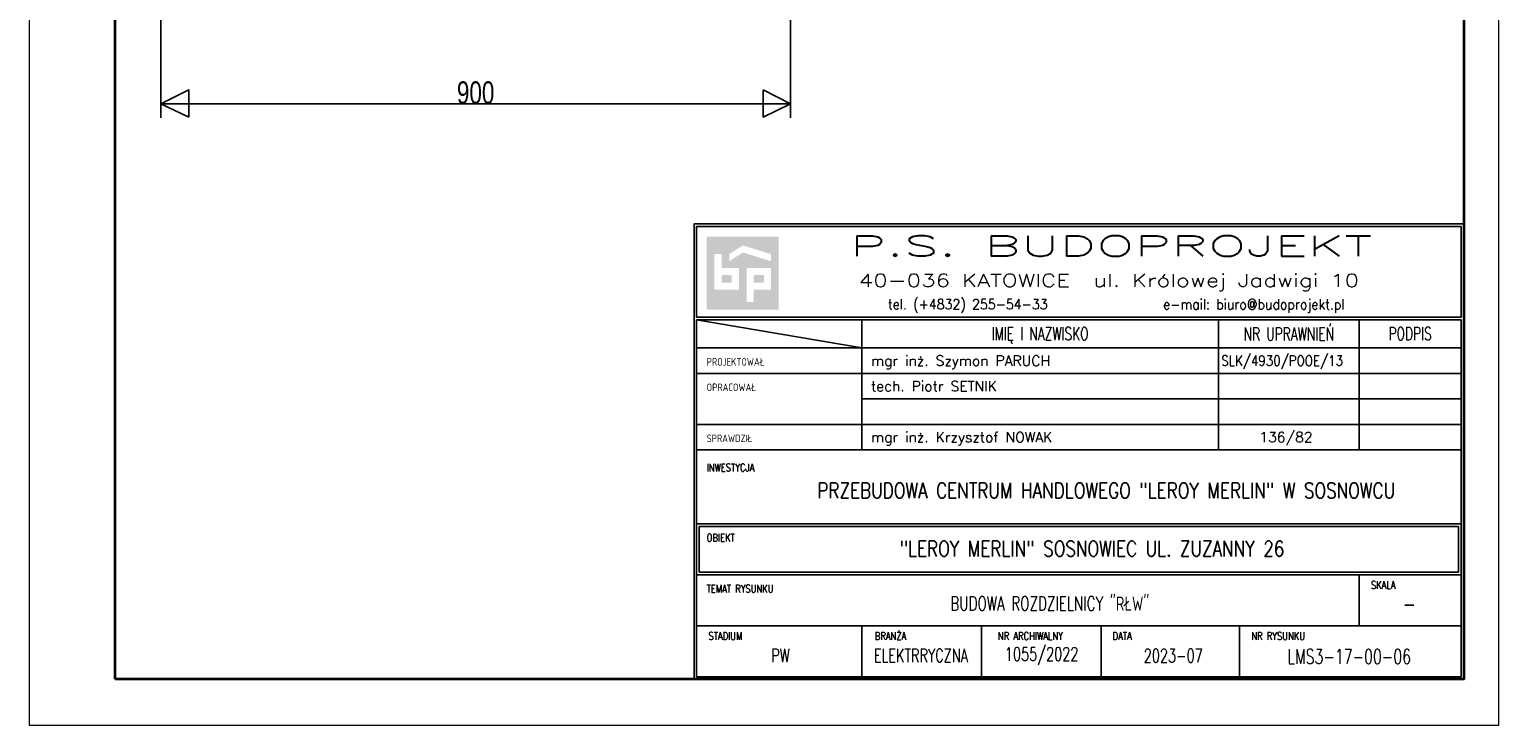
# Model space of a CAD drawing. Header units: millimetres. Extents: x 53896 to 55996, y -16755 to -13785.
# Tile 1 of 24: x 53896 to 55996, y -16755 to -15760. Entities that reach past the tile are written whole.
import ezdxf
from ezdxf.enums import TextEntityAlignment as Align

# ---------------------------------------------------------------- set-up
doc = ezdxf.new("R2010")
doc.units = ezdxf.units.MM
doc.header["$MEASUREMENT"] = 0
doc.layers.add('_aparaty', color=2, linetype='Continuous', lineweight=35)
for name, color, linetype in [('_RAMKA', 2, 'Continuous'), ('_TAB-TEXT', 7, 'Continuous'), ('_TABLICZKA', 7, 'Continuous'), ('LAYER1', 7, 'Continuous'), ('LAYER32', 7, 'Continuous')]:
    doc.layers.add(name, color=color, linetype=linetype)
doc.styles.add('ROMANS', font='romans', dxfattribs={"height": 3})

# ---------------------------------------------------------------- blocks, each defined once
blk = doc.blocks.new('GRP_0003_G')
at = {"layer": 'LAYER1', "color": 7}
for p, q in [((-2688, -2203), (-2688, -2423)), ((-1788, -2203), (-1788, -2423)), ((-2688, -2403), (-1788, -2403))]:
    blk.add_line(p, q, dxfattribs=at)
for points in [[(-2648, -2422), (-2688, -2403), (-2648, -2383)], [(-1827, -2383), (-1788, -2403), (-1827, -2422)]]:
    blk.add_lwpolyline(points, close=True, dxfattribs=at)

msp = doc.modelspace()

# ---------------------------------------------------------------- hatches: boundary and pattern name
at = {"layer": '_TABLICZKA'}
h = msp.add_hatch(color=256, dxfattribs=at)
h.paths.add_polyline_path([(54967.2, -16056.1), (54864.5, -16056.1), (54864.5, -16160.3), (54967.2, -16160.3)])
h.paths.add_polyline_path([(54956.3, -16080.9), (54956.3, -16091.1), (54916.2, -16078.7), (54896.5, -16091.1), (54896.5, -16080.9), (54916.2, -16068.5)], flags=16)
h.paths.add_polyline_path([(54956.3, -16100.6), (54956.3, -16131.9), (54931.5, -16131.9), (54931.5, -16149.4), (54921.3, -16149.4), (54921.3, -16100.6)], flags=16)
h.paths.add_polyline_path([(54946.1, -16110.8), (54946.1, -16121.7), (54931.5, -16121.7), (54931.5, -16110.8)], flags=0)
h.paths.add_polyline_path([(54910.4, -16100.6), (54910.4, -16131.9), (54875.4, -16131.9), (54875.4, -16080.9), (54885.6, -16080.9), (54885.6, -16100.6)], flags=16)
h.paths.add_polyline_path([(54900.2, -16110.8), (54900.2, -16121.7), (54885.6, -16121.7), (54885.6, -16110.8)], flags=0)

# ---------------------------------------------------------------- linework, layer by layer
at = {"layer": '_aparaty', "color": 7, "elevation": 0}
msp.add_lwpolyline([(54018.7, -16688.4), (54018.7, -13850.8), (55946.3, -13850.8), (55946.3, -16688.4)], close=True, dxfattribs=at)
at = {"layer": '_RAMKA', "color": 8, "lineweight": 9, "ltscale": 6, "elevation": 0}
msp.add_lwpolyline([(53896.3, -16754.6), (53896.3, -13784.6), (55996.3, -13784.6), (55996.3, -16754.6)], close=True, dxfattribs=at)
at = {"layer": '_TABLICZKA'}
for p, q in [((55085.9, -16174.9, 0), (55085.9, -16360.6, 0)), ((55595.8, -16174.9, 0), (55595.8, -16360.6, 0)), ((55796.9, -16174.9, 0), (55796.9, -16360.6, 0)), ((54849.9, -16214.9, 0), (55942.6, -16214.9, 0)), ((54849.9, -16251.4, 0), (55942.6, -16251.4, 0)), ((55085.9, -16287.8, 0), (55942.6, -16287.8, 0)), ((54849.9, -16324.2, 0), (55942.6, -16324.2, 0)), ((54849.9, -16466.3, 0), (55942.6, -16466.3, 0)), ((54853.5, -16469.9, 0), (54853.5, -16535.5, 0)), ((54853.5, -16469.9, 0), (55939, -16469.9, 0)), ((55939, -16469.9, 0), (55939, -16535.5, 0)), ((54849.9, -16539.1, 0), (55942.6, -16539.1, 0)), ((54853.5, -16535.5, 0), (55939, -16535.5, 0)), ((55796.9, -16539.1, 0), (55796.9, -16612, 0)), ((54849.9, -16612, 0), (55942.6, -16612, 0)), ((55085.9, -16612, 0), (55085.9, -16684.8, 0)), ((55257.1, -16612, 0), (55257.1, -16684.8, 0)), ((55428.3, -16612, 0), (55428.3, -16684.8, 0)), ((55625.7, -16612, 0), (55625.7, -16684.8, 0)), ((55625.7, -16612, 0), (55625.7, -16684.8, 0))]:
    msp.add_line(p, q, dxfattribs=at)
at = {"layer": '_TABLICZKA', "elevation": 0}
for points in [[(54846.3, -16688.4), (54846.3, -16037.9), (55946.3, -16037.9), (55946.3, -16688.4)], [(54849.9, -16171.2), (54849.9, -16041.6), (55942.6, -16041.6), (55942.6, -16171.2)]]:
    msp.add_lwpolyline(points, close=True, dxfattribs=at)
msp.add_lwpolyline([(55085.9, -16214.9), (54849.9, -16174.9), (54849.9, -16360.6), (55942.6, -16360.6), (54849.9, -16360.6), (54849.9, -16684.8), (55942.6, -16684.8), (55942.6, -16360.6), (55942.6, -16174.9), (54849.9, -16174.9), (55942.6, -16174.9)], dxfattribs=at)

# ---------------------------------------------------------------- block references
at = {"layer": 'LAYER32'}
ref = msp.add_blockref('GRP_0003_G', (56772.1, -13463.1), dxfattribs=at)
ref.add_attrib('AttDim', '900', dxfattribs={"color": 7, "height": 32, "width": 0.75}).set_placement((54534.1, -15866.1), align=Align.CENTER)

# ---------------------------------------------------------------- texts
at = {"layer": '_TAB-TEXT', "style": 'ROMANS'}
for s, p in [('mgr inż. Szymon PARUCH', (55099.2, -16244.9, 0)), ('tech. Piotr SETNIK', (55099.2, -16281.3, 0)), ('mgr inż. Krzysztof NOWAK', (55099.2, -16354.1, 0)), ('136/82', (55654.2, -16354.1, 0))]:
    msp.add_text(s, height=14.57, dxfattribs=at).set_placement(p, align=Align.BOTTOM_LEFT)
at = {"layer": '_TAB-TEXT', "style": 'ROMANS', "width": 0.85}
msp.add_text('SLK/4930/POOE/13', height=14.57, dxfattribs=at).set_placement((55599.8, -16244.9, 0), align=Align.BOTTOM_LEFT)
at = {"layer": '_TAB-TEXT', "style": 'ROMANS'}
for s, height, width, p in [('PRZEBUDOWA CENTRUM HANDLOWEGO "LEROY MERLIN" W SOSNOWCU', 22, 0.8, (55435.5, -16418.7, 0)), ('"LEROY MERLIN" SOSNOWIEC UL. ZUZANNY 26', 22, 0.8, (55415.1, -16501.8, 0)), ('BUDOWA ROZDZIELNICY "RŁW"', 20.167, 0.7, (55354.8, -16578.3, 0)), ('-', 21.9, 0.75, (55868.5, -16581.2, 0)), ('PW', 19.25, 0.7, (54969.7, -16654.4, 0)), ('ELEKTRRYCZNA', 19.25, 0.7, (55170.5, -16654.4, 0)), ('1055/2022', 19.25, 0.7, (55343.1, -16653.8, 0)), ('2023-07', 19.25, 0.7, (55531.2, -16654.6, 0)), ('LMS3-17-00-06', 21.083, 0.7, (55782.8, -16656, 0))]:
    msp.add_text(s, height=height, dxfattribs=dict(at, width=width)).set_placement(p, align=Align.MIDDLE)
at = {"layer": '_TABLICZKA', "linetype": 'Continuous', "lineweight": 25, "ltscale": 20, "style": 'ROMANS', "width": 2}
msp.add_text('P.S. BUDOPROJEKT', height=29.139, dxfattribs=at).set_placement((55442.2, -16069.3, 0), align=Align.MIDDLE)
at = {"layer": '_TABLICZKA', "linetype": 'Continuous', "ltscale": 20, "style": 'ROMANS'}
for s, height, width, p in [('40-036 KATOWICE  ul. Królowej Jadwigi 10', 18.212, 1.33, (55439.2, -16121.1, 0)), ('tel. (+4832) 255-54-33', 14.57, 0.9, (55237.5, -16153.6, 0)), ('e-mail: biuro@budoprojekt.pl', 14.57, 0.9, (55646.3, -16154.8, 0))]:
    msp.add_text(s, height=height, dxfattribs=dict(at, width=width)).set_placement(p, align=Align.MIDDLE)
at = {"layer": '_TABLICZKA', "style": 'ROMANS', "width": 0.7}
for s, height, p in [('IMIĘ I NAZWISKO', 18.212, (55340.8, -16196.8, 0)), ('NR UPRAWNIEŃ', 18.212, (55696.4, -16192, 0)), ('PODPIS', 18.21, (55869.8, -16194.6, 0))]:
    msp.add_text(s, height=height, dxfattribs=at).set_placement(p, align=Align.MIDDLE)
at = {"layer": '_TABLICZKA', "style": 'ROMANS', "width": 0.8}
for s, height, p in [('PROJEKTOWAŁ', 10.927, (54864.3, -16243.6, 0)), ('OPRACOWAŁ', 10.93, (54864.3, -16280, 0)), ('SPRAWDZIŁ', 10.93, (54864.3, -16352.9, 0)), ('INWESTYCJA', 10.93, (54864.3, -16394.6, 0)), ('OBIEKT', 10.93, (54864.3, -16494.9, 0)), ('TEMAT RYSUNKU', 10.927, (54864.3, -16567.8, 0))]:
    msp.add_text(s, height=height, dxfattribs=at).set_placement(p, align=Align.BOTTOM_LEFT)
for s, height, p in [('SKALA', 10.93, (55831.3, -16559.2, 0)), ('STADIUM', 10.93, (54891.1, -16632, 0)), ('BRANŻA', 10.93, (55127.1, -16632, 0)), ('NR ARCHIWALNY', 10.927, (55327, -16632, 0)), ('DATA', 10.93, (55458.2, -16632, 0)), ('NR RYSUNKU', 10.93, (55681.2, -16632, 0))]:
    msp.add_text(s, height=height, dxfattribs=at).set_placement(p, align=Align.CENTER)

doc.saveas('drawing.dxf')
